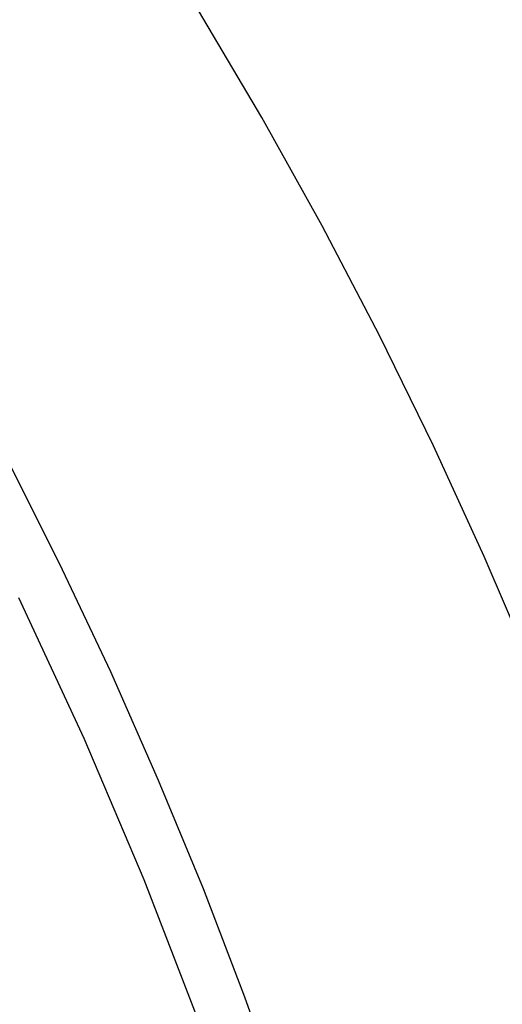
# Model space of a CAD drawing. Header units: millimetres. Extents: x -2637 to -1637, y 678 to 1678.
# Tile 38 of 256: x -2406.6 to -2401.58, y 1057.99 to 1068.22. Entities that reach past the tile are written whole.
import ezdxf

# ---------------------------------------------------------------- set-up
doc = ezdxf.new("R2010")
doc.units = ezdxf.units.MM
doc.layers.add('Make2D$B.SHOW mini', color=7, linetype='Continuous', true_color=0x000000)

msp = doc.modelspace()

# ---------------------------------------------------------------- linework, layer by layer
at = {"layer": 'Make2D$B.SHOW mini', "color": 18, "lineweight": -3, "true_color": 0x000000}
for points in [[(-2397.923, 1046.679), (-2397.98, 1047.816), (-2398.074, 1048.96), (-2398.204, 1050.107), (-2398.367, 1051.254), (-2398.564, 1052.398), (-2398.792, 1053.537), (-2399.05, 1054.668), (-2399.336, 1055.788), (-2399.654, 1056.909), (-2400.006, 1058.042), (-2400.394, 1059.185), (-2400.816, 1060.334), (-2401.274, 1061.487), (-2401.767, 1062.642), (-2402.295, 1063.794), (-2402.857, 1064.942), (-2403.452, 1066.081), (-2404.079, 1067.209), (-2404.738, 1068.322)], [(-2406.751, 1063.692), (-2406.187, 1062.572), (-2405.656, 1061.446), (-2405.157, 1060.318), (-2404.692, 1059.189), (-2404.261, 1058.064), (-2403.863, 1056.944), (-2403.499, 1055.832), (-2403.168, 1054.731), (-2402.867, 1053.63), (-2402.593, 1052.517), (-2402.347, 1051.396), (-2402.131, 1050.269), (-2401.947, 1049.139), (-2401.796, 1048.007), (-2401.678, 1046.878)], [(-2406.611, 1062.217), (-2405.932, 1060.755), (-2405.307, 1059.283), (-2404.738, 1057.809), (-2404.224, 1056.339), (-2403.768, 1054.879), (-2403.367, 1053.434), (-2403.023, 1052.01), (-2402.734, 1050.611), (-2402.499, 1049.242), (-2402.316, 1047.907), (-2402.183, 1046.608)]]:
    msp.add_lwpolyline(points, dxfattribs=at)

doc.saveas('drawing.dxf')
